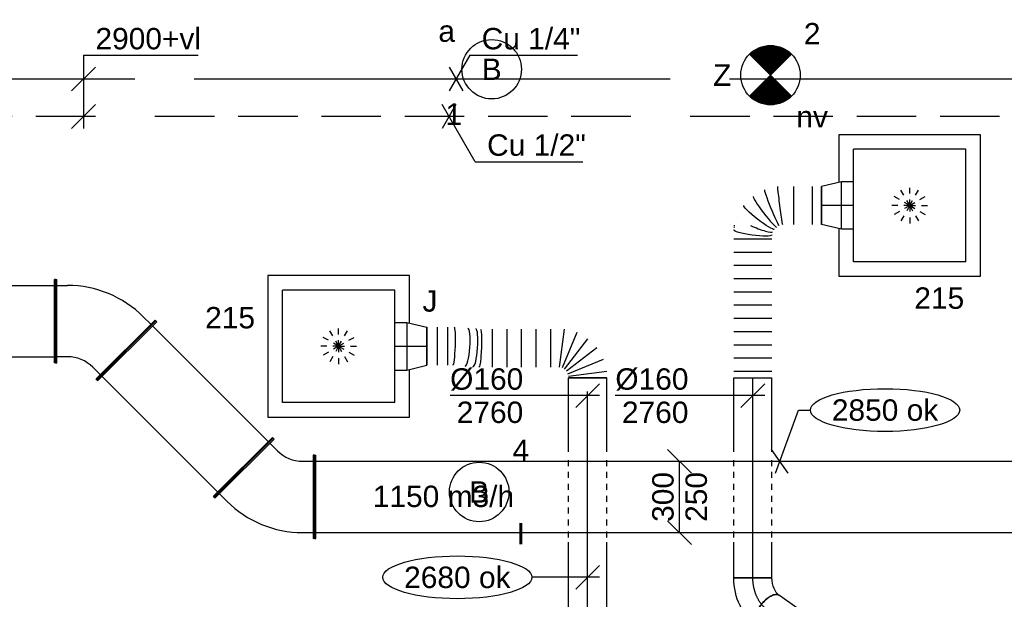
# Model space of a CAD drawing. Extents: x -238421 to 258165, y -34825 to 126331.
# Tile 175 of 239: x 17407 to 21546, y 14799 to 17237. Entities that reach past the tile are written whole.
import ezdxf
from ezdxf.enums import TextEntityAlignment as Align

# ---------------------------------------------------------------- set-up
doc = ezdxf.new("R2010")
doc.units = 0
doc.header["$LTSCALE"] = 50
for name, pattern in [('2322140', [45, 40, -5]), ('2322203', [45, 5, -2, 5, -2, 5, -2, 5, -2, 5, -2, 5, -5]), ('CENTER2', [28.575, 19.05, -3.175, 3.175, -3.175]), ('STREEPJES', [0.1, 0.05, -0.05])]:
    doc.linetypes.add(name, pattern=pattern)
doc.layers.get('0').update_dxf_attribs({"linetype": 'CONTINUOUS'})
for name, color, linetype in [('EL6311--', 3, 'CONTINUOUS'), ('EL6350--', 3, 'CONTINUOUS'), ('WL5448--', 4, 'CONTINUOUS'), ('WL570---_TOEVOER', 3, 'CONTINUOUS'), ('WL570---_TOEVOER_HL', 8, 'CONTINUOUS'), ('WL570---_TOEVOER_RST', 2, 'CONTINUOUS'), ('WL570---_TOEVOER_RST_HL', 1, 'CONTINUOUS'), ('WM5448--', 1, 'CONTINUOUS'), ('WM570---_TOEVOER', 1, 'CONTINUOUS'), ('WM570---_TOEVOER_PR', 1, 'CONTINUOUS'), ('WM570---_TOEVOER_RST_PR', 1, 'CONTINUOUS')]:
    doc.layers.add(name, color=color, linetype=linetype)
doc.styles.add('BURO-018', font='ARIAL.TTF', dxfattribs={"height": 90})

# ---------------------------------------------------------------- blocks, each defined once
blk = doc.blocks.new('1115B3A')
at = {"color": 0, "linetype": 'Continuous'}
blk.add_circle((0, 0), 2.5, dxfattribs=at)
at = {"color": 0, "linetype": 'Continuous', "style": 'BURO-018'}
for tag, p in [('E_GKAST', (0, 8)), ('E_GROEP', (0, 5)), ('E_SGROEP', (4.5, 5)), ('E_ARMCODE', (0, 0)), ('E_SLET', (4.5, -1))]:
    blk.add_attdef(tag, text='', height=1.8, dxfattribs=at).set_placement(p, align=Align.MIDDLE)
blk = doc.blocks.new('E00018')
at = {"color": 0, "linetype": 'Continuous'}
for p, q in [((-1.768, -1.768), (1.768, 1.768)), ((1.768, -1.768), (-1.768, 1.768))]:
    blk.add_line(p, q, dxfattribs=at)
at = {"color": 0, "linetype": 'Continuous', "const_width": 2.5}
for points in [[(-0.884, 0.884, -0.198912), (0, 1.25, -0.198912), (0.884, 0.884, -1)], [(-0.884, -0.884, 0.198912), (0, -1.25, 0.198912), (0.884, -0.884, 1)]]:
    blk.add_lwpolyline(points, format="xyb", dxfattribs=at)
blk = doc.blocks.new('1115B3A-NO1')
at = {"color": 0, "linetype": 'Continuous'}
blk.add_circle((0, 0), 2.5, dxfattribs=at)
at = {"color": 0, "zscale": 50}
blk.add_blockref('E00018', (0, 0), dxfattribs=at)
at = {"color": 0, "linetype": 'Continuous', "style": 'BURO-018'}
for tag, p in [('E_GKAST', (0, 8)), ('E_GROEP', (0, 5)), ('E_SGROEP', (4.5, 5)), ('E_ARMCODE', (0, 0)), ('E_SLET', (4.5, -1))]:
    blk.add_attdef(tag, text='', height=1.8, dxfattribs=at).set_placement(p, align=Align.MIDDLE)
blk = doc.blocks.new('*U357')
at = {"color": 0, "ltscale": 10}
for p, q in [((297.5, 297.5, -2757.5), (-297.5, 297.5, -2757.5)), ((-297.5, 297.5, -2757.5), (-297.5, 97.3, -2757.5)), ((297.5, -297.5, -2757.5), (297.5, 297.5, -2757.5)), ((236.5, 236.5, -2757.5), (-236.5, 236.5, -2757.5)), ((-236.5, -236.5, -2757.5), (-236.5, 236.5, -2757.5)), ((236.5, -236.5, -2757.5), (236.5, 236.5, -2757.5)), ((-297.5, -97.3, -2757.5), (-297.5, -297.5, -2757.5)), ((236.5, -236.5, -2757.5), (-236.5, -236.5, -2757.5)), ((-297.5, -297.5, -2757.5), (297.5, -297.5, -2757.5))]:
    blk.add_line(p, q, dxfattribs=at)
at = {"color": 8, "linetype": 'STREEPJES', "ltscale": 10}
for q in [(-50, 86.6, -2757.5), (0, 100, -2757.5), (50, 86.6, -2757.5), (-86.6, 50, -2757.5), (86.6, 50, -2757.5), (-100, 0, -2757.5), (-86.6, -50, -2757.5), (-50, -86.6, -2757.5), (0, -100, -2757.5), (50, -86.6, -2757.5), (86.6, -50, -2757.5), (100, 0, -2757.5)]:
    blk.add_line((0, 0, -2757.5), q, dxfattribs=at)
at = {"layer": 'WL570---_TOEVOER_RST_HL', "linetype": 'CENTER2'}
blk.add_circle((0, 0, -2757.5), 0.075, dxfattribs=at)
at = {"layer": 'WL570---_TOEVOER_RST', "color": 1, "style": 'BURO-018'}
for tag in ['MC', 'Q']:
    blk.add_attdef(tag, text='', height=90, dxfattribs=at).set_placement((0, 0), align=Align.MIDDLE)
at = {"layer": 'WM570---_TOEVOER_RST_PR', "color": 1, "style": 'BURO-018'}
blk.add_attdef('POSNR', text='', height=90, dxfattribs=at).set_placement((0, 0), align=Align.MIDDLE)
blk = doc.blocks.new('*U360')
at = {"color": 0, "ltscale": 10}
for p, q in [((297.5, 297.5, -2757.5), (-297.5, 297.5, -2757.5)), ((-297.5, 297.5, -2757.5), (-297.5, -297.5, -2757.5)), ((297.5, 97.3, -2757.5), (297.5, 297.5, -2757.5)), ((236.5, 236.5, -2757.5), (-236.5, 236.5, -2757.5)), ((-236.5, -236.5, -2757.5), (-236.5, 236.5, -2757.5)), ((236.5, -236.5, -2757.5), (236.5, 236.5, -2757.5)), ((297.5, -297.5, -2757.5), (297.5, -97.3, -2757.5)), ((236.5, -236.5, -2757.5), (-236.5, -236.5, -2757.5)), ((-297.5, -297.5, -2757.5), (297.5, -297.5, -2757.5))]:
    blk.add_line(p, q, dxfattribs=at)
at = {"color": 8, "linetype": 'STREEPJES', "ltscale": 10}
for q in [(-50, 86.6, -2757.5), (0, 100, -2757.5), (50, 86.6, -2757.5), (-86.6, 50, -2757.5), (86.6, 50, -2757.5), (-100, 0, -2757.5), (-86.6, -50, -2757.5), (-50, -86.6, -2757.5), (0, -100, -2757.5), (50, -86.6, -2757.5), (86.6, -50, -2757.5), (100, 0, -2757.5)]:
    blk.add_line((0, 0, -2757.5), q, dxfattribs=at)
at = {"layer": 'WL570---_TOEVOER_RST_HL', "linetype": 'CENTER2'}
blk.add_circle((0, 0, -2757.5), 0.075, dxfattribs=at)
at = {"layer": 'WL570---_TOEVOER_RST', "color": 1, "style": 'BURO-018'}
for tag in ['MC', 'Q']:
    blk.add_attdef(tag, text='', height=90, dxfattribs=at).set_placement((0, 0), align=Align.MIDDLE)
at = {"layer": 'WM570---_TOEVOER_RST_PR', "color": 1, "style": 'BURO-018'}
blk.add_attdef('POSNR', text='', height=90, dxfattribs=at).set_placement((0, 0), align=Align.MIDDLE)
blk = doc.blocks.new('*U380')
at = {"color": 0, "ltscale": 10}
for p, q in [((-18.2, 193.9, -2975), (13.6, 225.8, -2975)), ((-0.5, 247, -2975), (-4.1, 243.4, -2975)), ((-4.1, 243.4, -2975), (243.4, -4.1, -2975)), ((-0.5, 247, -2975), (247, -0.5, -2975)), ((-174.3, 175, -2975), (-169.3, 175, -2975)), ((-174.3, -175, -2975), (-174.3, 175, -2975)), ((-169.3, -175, -2975), (-169.3, 175, -2975)), ((-124.3, 150, -2975), (-169.3, 150, -2975)), ((193.9, -18.2, -2975), (225.8, 13.6, -2975)), ((247, -0.5, -2975), (243.4, -4.1, -2975)), ((-124.3, -150, -2975), (-169.3, -150, -2975)), ((-174.3, -175, -2975), (-169.3, -175, -2975))]:
    blk.add_line(p, q, dxfattribs=at)
for radius in [150, 450]:
    blk.add_arc((-124.3, 300, -2975), radius, 270, 315, dxfattribs=at)
at = {"layer": 'WM570---_TOEVOER_PR', "color": 1, "style": 'BURO-018'}
blk.add_attdef('POSNR', text='', height=90, dxfattribs=at).set_placement((0, 0), align=Align.MIDDLE)
blk = doc.blocks.new('*U381')
at = {"color": 0, "ltscale": 10}
for p, q in [((0, 175, -2975), (5, 175, -2975)), ((0, -175, -2975), (0, 175, -2975)), ((5, -175, -2975), (5, 175, -2975)), ((697.4, 175, -2975), (692.4, 175, -2975)), ((692.4, -175, -2975), (692.4, 175, -2975)), ((697.4, -175, -2975), (697.4, 175, -2975)), ((5, 150, -2975), (692.4, 150, -2975)), ((5, -150, -2975), (692.4, -150, -2975)), ((0, -175, -2975), (5, -175, -2975)), ((697.4, -175, -2975), (692.4, -175, -2975))]:
    blk.add_line(p, q, dxfattribs=at)
at = {"layer": 'WM570---_TOEVOER_PR', "color": 1, "style": 'BURO-018'}
blk.add_attdef('POSNR', text='', height=90, dxfattribs=at).set_placement((0, 0), align=Align.MIDDLE)
blk = doc.blocks.new('*U382')
at = {"color": 0, "ltscale": 10}
for p, q in [((-174.3, 175, -2975), (-169.3, 175, -2975)), ((-174.3, -175, -2975), (-174.3, 175, -2975)), ((-169.3, -175, -2975), (-169.3, 175, -2975)), ((-169.3, 150, -2975), (-124.3, 150, -2975)), ((243.4, 4.1, -2975), (-4.1, -243.4, -2975)), ((247, 0.5, -2975), (-0.5, -247, -2975)), ((193.9, 18.2, -2975), (225.8, -13.6, -2975)), ((247, 0.5, -2975), (243.4, 4.1, -2975)), ((-124.3, -150, -2975), (-169.3, -150, -2975)), ((-174.3, -175, -2975), (-169.3, -175, -2975)), ((13.6, -225.8, -2975), (-18.2, -193.9, -2975)), ((-0.5, -247, -2975), (-4.1, -243.4, -2975))]:
    blk.add_line(p, q, dxfattribs=at)
for radius in [450, 150]:
    blk.add_arc((-124.3, -300, -2975), radius, 45, 90, dxfattribs=at)
at = {"layer": 'WM570---_TOEVOER_PR', "color": 1, "style": 'BURO-018'}
blk.add_attdef('POSNR', text='', height=90, dxfattribs=at).set_placement((0, 0), align=Align.MIDDLE)
blk = doc.blocks.new('*U406')
at = {"color": 0, "ltscale": 10}
for p, q in [((0, 80, -2926.9), (209, 80, -2926.9)), ((0, -80, -2926.9), (209, -80, -2926.9))]:
    blk.add_line(p, q, dxfattribs=at)
blk.add_ellipse((0, 0, -2926.9), major_axis=(0, 80), ratio=0.5, start_param=3.141593, end_param=6.283185, dxfattribs=at)
at = {"color": 0, "ltscale": 10, "extrusion": (-6.13494e-17, -9.38705e-18, -1)}
blk.add_ellipse((209, 0, -2926.9), major_axis=(0, 80), ratio=0.5, start_param=0, end_param=3.141593, dxfattribs=at)
at = {"layer": 'WL570---_TOEVOER_HL', "linetype": 'CENTER2'}
blk.add_line((0, 0, -2926.9), (209, 0, -2926.9), dxfattribs=at)
at = {"layer": 'WM570---_TOEVOER_PR', "color": 1, "style": 'BURO-018'}
blk.add_attdef('POSNR', text='', height=90, dxfattribs=at).set_placement((0, 0), align=Align.MIDDLE)
blk = doc.blocks.new('*U407')
at = {"color": 0, "ltscale": 10}
for p, q in [((-49.5, 100, -2780), (0, 100, -2780)), ((0, 100, -2780), (85.2, 80, -2780)), ((0, 100, -2780), (0, -100, -2780)), ((0, 100, -2780), (0, -100, -2780)), ((0, 100, -2780), (0, -100, -2780)), ((85.2, 80, -2780), (85.2, -80, -2780)), ((85.2, 80, -2780), (85.2, -80, -2780)), ((0, -100, -2780), (85.2, -80, -2780)), ((-49.5, -100, -2780), (0, -100, -2780))]:
    blk.add_line(p, q, dxfattribs=at)
at = {"layer": 'WL570---_TOEVOER_RST_HL', "linetype": 'CENTER2'}
for p, q in [((-49.5, 0, -2780), (0, 0, -2780)), ((0, 0, -2780), (85.2, 0, -2780))]:
    blk.add_line(p, q, dxfattribs=at)
blk.add_circle((85.2, 0, -2780), 0.075, dxfattribs=at)
at = {"layer": 'WM570---_TOEVOER_RST_PR', "color": 1, "style": 'BURO-018'}
blk.add_attdef('POSNR', text='', height=90, dxfattribs=at).set_placement((0, 0), align=Align.MIDDLE)
blk = doc.blocks.new('*U408')
at = {"color": 0, "ltscale": 10}
for p, q in [((0, 80, -2760), (0, -80, -2760)), ((27.8, 80, -2760), (27.8, -80, -2760)), ((83.5, 80, -2760), (83.5, -80, -2760)), ((139.2, 80, -2760), (139.2, -80, -2760)), ((194.9, 80, -2760), (194.9, -80, -2760)), ((250.6, 80, -2760), (250.6, -80, -2760)), ((306.3, 80, -2760), (306.3, -80, -2760)), ((362, 80, -2760), (362, -80, -2760)), ((417.7, 80, -2760), (417.7, -80, -2760)), ((473.3, 80, -2760), (473.3, -80, -2760)), ((529, 80, -2760), (529, -80, -2760)), ((584.7, 80, -2760), (584.7, -80, -2760)), ((631.5, 77.6, -2760), (631.5, 80, -2760)), ((640.4, 80, -2760), (640.4, 75.1, -2760)), ((676.2, 65.4, -2760), (675.8, 65.5, -2760)), ((762.8, -1.9, -2760), (762.7, -1.8, -2760)), ((804.4, -170.4, -2760), (644.4, -170.4, -2760)), ((804.4, -248.7, -2760), (644.4, -248.7, -2760)), ((804.4, -287.9, -2760), (644.4, -287.9, -2760))]:
    blk.add_line(p, q, dxfattribs=at)
at = {"color": 0, "ltscale": 10, "extrusion": (0, 0, -1)}
for centre, major_axis, ratio, start_param, end_param in [((611.8, 0, -2760), (10.7, 80), 0.149875, 3.161547, 6.303139), ((674.3, -26.2, -2760), (49.5, 63.7), 0.119947, 3.15743, 6.299022), ((715.5, -80.5, -2760), (74.7, 30.6), 0.057869, 3.149148, 6.29074)]:
    blk.add_ellipse(centre, major_axis=major_axis, ratio=ratio, start_param=start_param, end_param=end_param, dxfattribs=at)
at = {"color": 0, "ltscale": 10}
for centre, major_axis, ratio, start_param, end_param in [((644.8, -8.9, -2760), (-31.2, -74.4), 0.139669, 4.524052, 6.264647), ((698.5, -50.6, -2760), (-64.3, -48.8), 0.092048, 3.153673, 6.271105), ((724.4, -113.9, -2760), (-80, -10.4), 0.019739, 3.144162, 6.285755)]:
    blk.add_ellipse(centre, major_axis=major_axis, ratio=ratio, start_param=start_param, end_param=end_param, dxfattribs=at)
at = {"layer": 'WM570---_TOEVOER_PR', "color": 1, "style": 'BURO-018'}
blk.add_attdef('POSNR', text='', height=90, dxfattribs=at).set_placement((0, 0), align=Align.MIDDLE)
blk = doc.blocks.new('*U414')
at = {"color": 0, "ltscale": 10}
for p, q in [((-49.5, 100, -2780), (0, 100, -2780)), ((0, 100, -2780), (85.2, 80, -2780)), ((0, 100, -2780), (0, -100, -2780)), ((0, 100, -2780), (0, -100, -2780)), ((0, 100, -2780), (0, -100, -2780)), ((85.2, 80, -2780), (85.2, -80, -2780)), ((85.2, 80, -2780), (85.2, -80, -2780)), ((0, -100, -2780), (85.2, -80, -2780)), ((-49.5, -100, -2780), (0, -100, -2780))]:
    blk.add_line(p, q, dxfattribs=at)
at = {"layer": 'WL570---_TOEVOER_RST_HL', "linetype": 'CENTER2'}
for p, q in [((-49.5, 0, -2780), (0, 0, -2780)), ((0, 0, -2780), (85.2, 0, -2780))]:
    blk.add_line(p, q, dxfattribs=at)
blk.add_circle((85.2, 0, -2780), 0.075, dxfattribs=at)
at = {"layer": 'WM570---_TOEVOER_RST_PR', "color": 1, "style": 'BURO-018'}
blk.add_attdef('POSNR', text='', height=90, dxfattribs=at).set_placement((0, 0), align=Align.MIDDLE)
blk = doc.blocks.new('*U415')
at = {"color": 0, "ltscale": 10}
for p, q in [((52.6, 675.3, -2760), (212.6, 675.3, -2760)), ((52.6, 631.5, -2760), (212.6, 631.5, -2760)), ((52.6, 587.6, -2760), (212.6, 587.6, -2760)), ((44.4, 399.9, -2760), (204.4, 399.9, -2760)), ((44.4, 338.7, -2760), (204.4, 338.7, -2760)), ((44.4, 277.5, -2760), (204.4, 277.5, -2760)), ((44.4, 216.3, -2760), (204.4, 216.3, -2760)), ((44.4, 155, -2760), (204.4, 155, -2760)), ((17.2, 83, -2760), (78.9, -66.1, -2760)), ((125.5, -39.2, -2760), (27.3, 88.9, -2760)), ((35.6, 97.2, -2760), (163.6, -1.1, -2760)), ((190.5, 45.5, -2760), (41.4, 107.3, -2760)), ((44.4, 118.6, -2760), (204.4, 97.5, -2760)), ((0, -80, -2760), (0, 80, -2760)), ((26.9, -80, -2760), (5.9, 80, -2760))]:
    blk.add_line(p, q, dxfattribs=at)
at = {"color": 0, "ltscale": 10, "extrusion": (0, 0, -1)}
for centre, major_axis, start_param, end_param in [((132.6, 564.5, -2760), (-80, 2.9), 3.13832, 6.279912), ((124.4, 453.7, -2760), (80, -2.9), 0.003273, 3.144866)]:
    blk.add_ellipse(centre, major_axis=major_axis, ratio=0.089266, start_param=start_param, end_param=end_param, dxfattribs=at)
at = {"color": 0, "ltscale": 10}
for centre in [(128.5, 509.1, -2760), (126.1, 476.4, -2760)]:
    blk.add_ellipse(centre, major_axis=(79.8, -5.9), ratio=0.177121, start_param=3.141593, end_param=6.283185, dxfattribs=at)
at = {"layer": 'WM570---_TOEVOER_PR', "color": 1, "style": 'BURO-018'}
blk.add_attdef('POSNR', text='', height=90, dxfattribs=at).set_placement((0, 0), align=Align.MIDDLE)
blk = doc.blocks.new('*U416')
at = {"color": 0, "ltscale": 10}
for p, q in [((0, 80, -2760), (318.6, 80, -2760)), ((0, -80, -2760), (0, 80, -2760)), ((698.6, 80, -2760), (1009.6, 80, -2760)), ((1009.6, 80, -2760), (1009.6, -80, -2760)), ((0, -80, -2760), (318.6, -80, -2760)), ((698.6, -80, -2760), (1009.6, -80, -2760))]:
    blk.add_line(p, q, dxfattribs=at)
at = {"color": 8, "linetype": 'STREEPJES', "ltscale": 10}
for p, q in [((338.6, 80, -2760), (678.6, 80, -2760)), ((338.6, -80, -2760), (678.6, -80, -2760))]:
    blk.add_line(p, q, dxfattribs=at)
at = {"layer": 'WL570---_TOEVOER_HL', "linetype": 'CENTER2'}
blk.add_line((0, 0, -2760), (1009.6, 0, -2760), dxfattribs=at)
at = {"layer": 'WM570---_TOEVOER_PR', "color": 1, "style": 'BURO-018'}
blk.add_attdef('POSNR', text='', height=90, dxfattribs=at).set_placement((0, 0), align=Align.MIDDLE)
blk = doc.blocks.new('*U417')
at = {"layer": 'WM570---_TOEVOER', "color": 0, "ltscale": 10}
for p, q in [((-50, -50), (50, 50)), ((50, 0), (-578.1, 0))]:
    blk.add_line(p, q, dxfattribs=at)
at = {"layer": 'WM570---_TOEVOER', "color": 0, "style": 'BURO-018'}
for s, p in [('%%c160', (-578.1, 25)), ('2760', (-550.3, -115))]:
    blk.add_text(s, height=90, dxfattribs=at).set_placement(p)
blk = doc.blocks.new('*U418')
at = {"layer": 'WM570---_TOEVOER', "color": 0, "ltscale": 10}
for p, q in [((-50, -50), (50, 50)), ((50, 0), (-234, 0))]:
    blk.add_line(p, q, dxfattribs=at)
blk.add_ellipse((-547.7, 0), major_axis=(-313.7, 0), ratio=0.286888, dxfattribs=at)
at = {"layer": 'WM570---_TOEVOER', "color": 0, "style": 'BURO-018'}
blk.add_text('2680 ok', height=90, dxfattribs=at).set_placement((-771.4, -45))
blk = doc.blocks.new('*U419')
at = {"color": 0, "ltscale": 10}
for p, q in [((0, 80, -2760), (150.8, 80, -2760)), ((0, -80, -2760), (0, 80, -2760)), ((530.8, 80, -2760), (841.9, 80, -2760)), ((841.9, 80, -2760), (841.9, -80, -2760)), ((0, -80, -2760), (150.8, -80, -2760)), ((530.8, -80, -2760), (841.9, -80, -2760))]:
    blk.add_line(p, q, dxfattribs=at)
at = {"color": 8, "linetype": 'STREEPJES', "ltscale": 10}
for p, q in [((170.8, 80, -2760), (510.8, 80, -2760)), ((170.8, -80, -2760), (510.8, -80, -2760))]:
    blk.add_line(p, q, dxfattribs=at)
at = {"layer": 'WL570---_TOEVOER_HL', "linetype": 'CENTER2'}
blk.add_line((0, 0, -2760), (841.9, 0, -2760), dxfattribs=at)
at = {"layer": 'WM570---_TOEVOER_PR', "color": 1, "style": 'BURO-018'}
blk.add_attdef('POSNR', text='', height=90, dxfattribs=at).set_placement((0, 0), align=Align.MIDDLE)
blk = doc.blocks.new('*U420')
at = {"layer": 'WM570---_TOEVOER', "color": 0, "ltscale": 10}
for p, q in [((-50, -50), (50, 50)), ((50, 0), (-578.1, 0))]:
    blk.add_line(p, q, dxfattribs=at)
at = {"layer": 'WM570---_TOEVOER', "color": 0, "style": 'BURO-018'}
for s, p in [('%%c160', (-578.1, 25)), ('2760', (-550.3, -115))]:
    blk.add_text(s, height=90, dxfattribs=at).set_placement(p)
blk = doc.blocks.new('*U421')
at = {"color": 0, "ltscale": 10}
blk.add_line((118.7, -29.3, -2760), (-12, -121.6, -2760), dxfattribs=at)
at = {"color": 0, "ltscale": 10, "extrusion": (1.07376e-17, -1.51853e-17, -1)}
for centre, major_axis, ratio, start_param, end_param in [((-63.4, -157, -2760), (135.7, -202), 0.913877, 3.702694, 4.693865), ((-43.8, -144.8, -2760), (47.7, -60.3), 0.51171, 3.510511, 4.73245)]:
    blk.add_ellipse(centre, major_axis=major_axis, ratio=ratio, start_param=start_param, end_param=end_param, dxfattribs=at)
at = {"color": 0, "ltscale": 10}
blk.add_ellipse((-80, 0, -2760), major_axis=(0, 80), ratio=0.5, start_param=3.141593, end_param=6.283185, dxfattribs=at)
at = {"layer": 'WL570---_TOEVOER_HL', "linetype": 'CENTER2', "extrusion": (1.07376e-17, -1.51853e-17, -1)}
blk.add_ellipse((-53.3, -150.9, -2760), major_axis=(92.4, -130.7), ratio=0.816497, start_param=3.665191, end_param=4.712389, dxfattribs=at)
at = {"layer": 'WM570---_TOEVOER_PR', "color": 1, "style": 'BURO-018'}
blk.add_attdef('POSNR', text='', height=90, dxfattribs=at).set_placement((0, 0), align=Align.MIDDLE)
blk = doc.blocks.new('*U453')
at = {"color": 0, "ltscale": 10}
for p, q in [((5107.7, 175, -2975), (5102.7, 175, -2975)), ((5102.7, -175, -2975), (5102.7, 175, -2975)), ((5107.7, -175, -2975), (5107.7, 175, -2975)), ((5, 150, -2975), (5102.7, 150, -2975)), ((5, -150, -2975), (5102.7, -150, -2975)), ((5107.7, -175, -2975), (5102.7, -175, -2975))]:
    blk.add_line(p, q, dxfattribs=at)
at = {"layer": 'WM570---_TOEVOER_PR', "color": 1, "style": 'BURO-018'}
blk.add_attdef('POSNR', text='', height=90, dxfattribs=at).set_placement((0, 0), align=Align.MIDDLE)
blk = doc.blocks.new('*U472')
at = {"color": 0, "ltscale": 10}
for p, q in [((0, 175, -2975), (5, 175, -2975)), ((0, -175, -2975), (0, 175, -2975)), ((5, -175, -2975), (5, 175, -2975)), ((5, 150, -2975), (4521.5, 150, -2975)), ((5, -150, -2975), (4521.5, -150, -2975)), ((0, -175, -2975), (5, -175, -2975))]:
    blk.add_line(p, q, dxfattribs=at)
at = {"layer": 'WM570---_TOEVOER_PR', "color": 1, "style": 'BURO-018'}
blk.add_attdef('POSNR', text='', height=90, dxfattribs=at).set_placement((0, 0), align=Align.MIDDLE)
blk = doc.blocks.new('*U473')
at = {"layer": 'WM570---_TOEVOER', "color": 0, "ltscale": 10}
for p, q in [((50, 100), (-50, 200)), ((0, -150), (0, 150)), ((50, -200), (-50, -100))]:
    blk.add_line(p, q, dxfattribs=at)
at = {"layer": 'WM570---_TOEVOER', "color": 0, "style": 'BURO-018'}
for s, p in [('300', (-25, -104.9)), ('250', (115, -104.9)), ('250', (115, -104.9))]:
    blk.add_text(s, height=90, rotation=90, dxfattribs=at).set_placement(p)
blk = doc.blocks.new('*U474')
at = {"layer": 'WM570---_TOEVOER', "color": 0, "ltscale": 10}
for p, q in [((-18.2, -50), (78.5, 215.3)), ((78.5, 215.3), (128.5, 215.3)), ((35, -50), (-35, 50))]:
    blk.add_line(p, q, dxfattribs=at)
blk.add_ellipse((442.2, 215.3), major_axis=(313.7, 0), ratio=0.286888, dxfattribs=at)
at = {"layer": 'WM570---_TOEVOER', "color": 0, "style": 'BURO-018'}
blk.add_text('2850 ok', height=90, dxfattribs=at).set_placement((218.5, 170.3))
blk = doc.blocks.new('*U1260', base_point=(17675.6, 16829.6, 2900))
at = {"color": 0, "linetype": 'Continuous'}
for p, q in [((17675.6, 17087.2, 2900), (17675.6, 16779.6, 2900)), ((17675.6, 17087.2, 2900), (18157, 17087.2, 2900)), ((17725.6, 17037.2, 2900), (17625.6, 16937.2, 2900)), ((17725.6, 16879.6, 2900), (17625.6, 16779.6, 2900))]:
    blk.add_line(p, q, dxfattribs=at)
at = {"color": 0, "linetype": 'Continuous', "style": 'BURO-018'}
blk.add_text('2900+vl', height=90, dxfattribs=at).set_placement((17725.6, 17112.2, 2900))
blk = doc.blocks.new('*U2290', base_point=(19212.1, 16829.6, 2900))
at = {"color": 0, "linetype": 'Continuous'}
for p, q in [((19241, 16879.6, 2900), (19183.2, 16779.6, 2900)), ((19321.8, 16639.6, 2900), (19183.2, 16879.6, 2900)), ((19321.8, 16639.6, 2900), (19774.7, 16639.6, 2900))]:
    blk.add_line(p, q, dxfattribs=at)
at = {"color": 0, "linetype": 'Continuous', "style": 'BURO-018'}
blk.add_text('Cu 1/2"', height=90, dxfattribs=at).set_placement((19371.8, 16664.6, 2900))
blk = doc.blocks.new('*U2291', base_point=(19241.2, 16987.2, 2900))
at = {"color": 0, "linetype": 'Continuous'}
for p, q in [((19298.9, 17087.2, 2900), (19212.3, 16937.2, 2900)), ((19298.9, 17087.2, 2900), (19751.9, 17087.2, 2900)), ((19212.3, 17037.2, 2900), (19270.1, 16937.2, 2900))]:
    blk.add_line(p, q, dxfattribs=at)
at = {"color": 0, "linetype": 'Continuous', "style": 'BURO-018'}
blk.add_text('Cu 1/4"', height=90, dxfattribs=at).set_placement((19348.9, 17112.2, 2900))

msp = doc.modelspace()

# ---------------------------------------------------------------- linework, layer by layer
at = {"layer": 'WL5448--', "linetype": '2322140'}
msp.add_line((22391.0123, 16987.18111, 2900), (16800.59883, 16987.18111, 2900), dxfattribs=at)
at = {"layer": 'WL5448--', "linetype": '2322203'}
msp.add_line((22225.63379, 16829.64387, 2900), (16800.59883, 16829.64387, 2900), dxfattribs=at)

# ---------------------------------------------------------------- block references
at = {"layer": 'EL6311--'}
ref = msp.add_blockref('1115B3A', (19391.16209, 17028.53982), dxfattribs=dict(at, xscale=49.99999999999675, yscale=49.99999999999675, zscale=50, rotation=184.8064754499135))
ref.add_attrib('E_ARMCODE', 'B', dxfattribs={"layer": '0', "color": 1, "linetype": 'Continuous', "height": 90, "style": 'BURO-018'}).set_placement((19391.16209, 17028.53982), align=Align.MIDDLE)
ref.add_attrib('E_SLET', 'a', dxfattribs={"layer": '0', "color": 1, "linetype": 'Continuous', "height": 90, "style": 'BURO-018'}).set_placement((19202.11417, 17188.26108), align=Align.MIDDLE)
ref.add_attrib('E_GROEP', '1', dxfattribs={"layer": '0', "color": 1, "linetype": 'Continuous', "height": 90, "style": 'BURO-018'}).set_placement((19231.44083, 16839.4919), align=Align.MIDDLE)
ref = msp.add_blockref('1115B3A', (19338.71933, 15250.67196), dxfattribs=dict(at, xscale=50, yscale=50, zscale=50))
ref.add_attrib('E_ARMCODE', 'B', dxfattribs={"layer": '0', "color": 1, "linetype": 'Continuous', "height": 90, "style": 'BURO-018'}).set_placement((19338.71933, 15250.67196), align=Align.MIDDLE)
ref.add_attrib('E_SLET', 'I', dxfattribs={"layer": '0', "color": 1, "linetype": 'Continuous', "height": 90, "style": 'BURO-018'}).set_placement((19513.71933, 15075.67196), align=Align.MIDDLE)
ref.add_attrib('E_GROEP', '4', dxfattribs={"layer": '0', "color": 1, "linetype": 'Continuous', "height": 90, "style": 'BURO-018'}).set_placement((19513.71933, 15425.67196), align=Align.MIDDLE)
at = {"layer": 'EL6350--'}
ref = msp.add_blockref('1115B3A-NO1', (20563.06667, 17003.73893), dxfattribs=dict(at, xscale=50, yscale=50, zscale=50))
ref.add_attrib('E_ARMCODE', 'Z', dxfattribs={"layer": '0', "color": 1, "linetype": 'Continuous', "height": 90, "style": 'BURO-018'}).set_placement((20360.28834, 17003.73893), align=Align.MIDDLE)
ref.add_attrib('E_SLET', 'nv', dxfattribs={"layer": '0', "color": 1, "linetype": 'Continuous', "height": 90, "style": 'BURO-018'}).set_placement((20738.06667, 16828.73893), align=Align.MIDDLE)
ref.add_attrib('E_GROEP', '2', dxfattribs={"layer": '0', "color": 1, "linetype": 'Continuous', "height": 90, "style": 'BURO-018'}).set_placement((20738.06667, 17178.73893), align=Align.MIDDLE)
at = {"layer": 'WL570---_TOEVOER'}
for name, p, rotation in [('*U408', (20488.89336, 15730.88965, 2760), 90), ('*U381', (17855.8468, 15846.2091, 2975), 314.9999999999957), ('*U415', (19794.41823, 15730.88965, 2760), 90), ('*U416', (19794.41823, 14721.2823, 2760), 90), ('*U419', (20488.89336, 14889.0125, 2760), 90), ('*U380', (18472.20745, 15229.84845, 2975), 314.9999999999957), ('*U421', (20488.89336, 14796.6125, 2760), 144.7356103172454), ('*U406', (20724.85489, 14629.7625, 2926.85), 144.7356103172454)]:
    msp.add_blockref(name, p, dxfattribs=dict(at, rotation=rotation))
for name, p in [('*U453', (12450.67457, 15969.43241, 2975)), ('*U382', (17732.6235, 15969.43241, 2975)), ('*U472', (18646.88139, 15229.84845, 2975))]:
    msp.add_blockref(name, p, dxfattribs=at)
at = {"layer": 'WL570---_TOEVOER_RST'}
ref = msp.add_blockref('*U357', (21148.02998, 16455.27387, 2757.5), dxfattribs=at)
ref.add_attrib('Q', '215', dxfattribs={"color": 1, "height": 90, "style": 'BURO-018'}).set_placement((21272.40951, 16066.06902), align=Align.MIDDLE)
ref.add_attrib('MC', 'J', dxfattribs={"color": 1, "height": 90, "style": 'BURO-018'}).set_placement((21620.52998, 16752.77387), align=Align.MIDDLE)
at = {"layer": 'WL570---_TOEVOER_RST', "rotation": 180}
msp.add_blockref('*U407', (20862.02998, 16455.27387, 2780), dxfattribs=at)
at = {"layer": 'WL570---_TOEVOER_RST'}
ref = msp.add_blockref('*U360', (18747.8995, 15863.46729, 2757.5), dxfattribs=at)
ref.add_attrib('Q', '215', dxfattribs={"color": 1, "height": 90, "style": 'BURO-018'}).set_placement((18291.53906, 15983.83151), align=Align.MIDDLE)
ref.add_attrib('MC', 'J', dxfattribs={"color": 1, "height": 90, "style": 'BURO-018'}).set_placement((19131.75462, 16053.36592), align=Align.MIDDLE)
msp.add_blockref('*U414', (19033.8995, 15863.46729, 2780), dxfattribs=at)
at = {"layer": 'WM5448--'}
for name, p in [('*U1260', (17675.59054, 16829.64387, 2900)), ('*U2291', (19241.20545, 16987.18111, 2900)), ('*U2290', (19212.10012, 16829.64387, 2900))]:
    msp.add_blockref(name, p, dxfattribs=at)
at = {"layer": 'WM570---_TOEVOER'}
for name, p in [('*U417', (19794.41823, 15655.76605, 2760)), ('*U420', (20488.89336, 15655.76605, 2760)), ('*U474', (20602.30319, 15379.84845, 2975)), ('*U473', (20180.73449, 15229.84845, 2975)), ('*U418', (19794.41823, 14891.69413, 2760))]:
    msp.add_blockref(name, p, dxfattribs=at)

# ---------------------------------------------------------------- texts
at = {"layer": 'WM570---_TOEVOER', "style": 'BURO-018'}
msp.add_text('1150 m3/h', height=90, dxfattribs=at).set_placement((18891.24505, 15187.25979))

doc.saveas('drawing.dxf')
